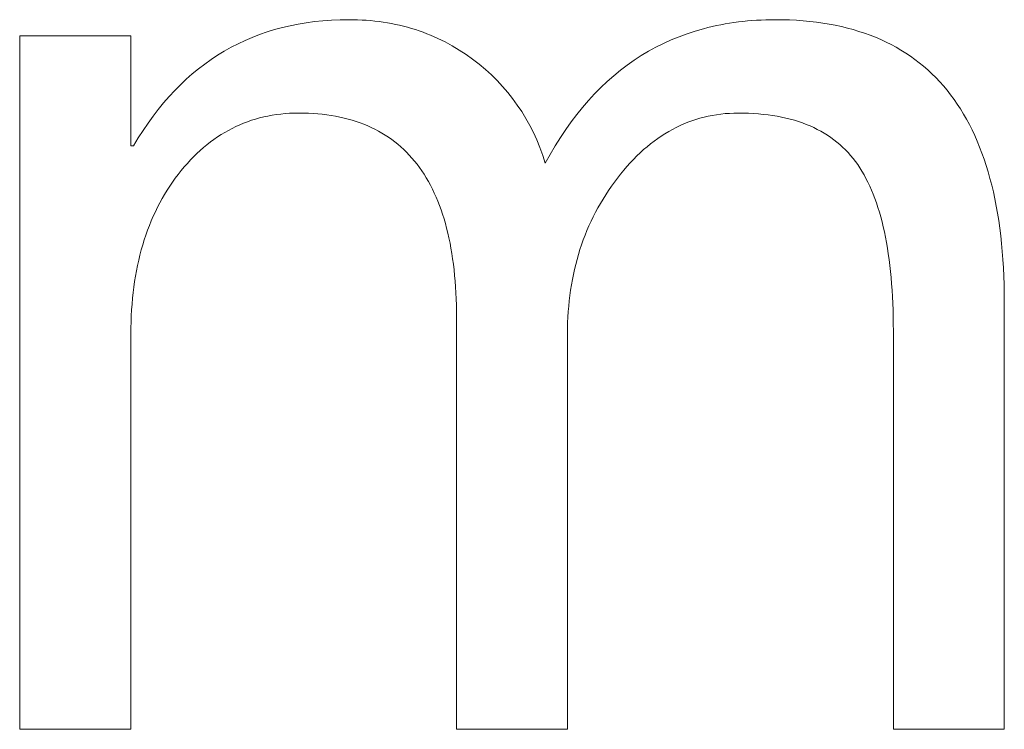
# Model space of a CAD drawing. Header units: centimetres. Extents: x -115 to 110, y -85 to 79.
# Tile 32 of 40: x 14.26 to 16.59, y -65.08 to -63.4. Entities that reach past the tile are written whole.
import ezdxf

# ---------------------------------------------------------------- set-up
doc = ezdxf.new("R2010")
doc.units = ezdxf.units.CM
doc.header["$MEASUREMENT"] = 0
doc.layers.add('Layer 1', color=7, linetype='Continuous')

msp = doc.modelspace()

# ---------------------------------------------------------------- linework, layer by layer
at = {"layer": 'Layer 1', "color": 250, "lineweight": 9}
msp.add_open_spline([(16.59066, -65.07664), (16.59066, -65.07664), (16.32835, -65.07664), (16.32835, -65.07664), (16.32835, -65.07664), (16.32835, -64.1353), (16.32835, -64.1353), (16.32835, -64.1353), (16.32826, -64.11844), (16.32826, -64.11844), (16.32826, -64.11844), (16.32801, -64.10188), (16.32801, -64.10188), (16.32801, -64.10188), (16.32759, -64.08561), (16.32759, -64.08561), (16.32759, -64.08561), (16.32701, -64.06963), (16.32701, -64.06963), (16.32701, -64.06963), (16.32626, -64.05395), (16.32626, -64.05395), (16.32626, -64.05395), (16.32534, -64.03857), (16.32534, -64.03857), (16.32534, -64.03857), (16.32426, -64.02348), (16.32426, -64.02348), (16.32426, -64.02348), (16.32302, -64.00868), (16.32302, -64.00868), (16.32302, -64.00868), (16.3216, -63.99418), (16.3216, -63.99418), (16.3216, -63.99418), (16.32003, -63.97997), (16.32003, -63.97997), (16.32003, -63.97997), (16.31828, -63.96605), (16.31828, -63.96605), (16.31828, -63.96605), (16.31638, -63.95243), (16.31638, -63.95243), (16.31638, -63.95243), (16.3143, -63.93911), (16.3143, -63.93911), (16.3143, -63.93911), (16.31207, -63.92608), (16.31207, -63.92608), (16.31207, -63.92608), (16.30967, -63.91334), (16.30967, -63.91334), (16.30967, -63.91334), (16.3071, -63.9009), (16.3071, -63.9009), (16.3071, -63.9009), (16.30438, -63.88875), (16.30438, -63.88875), (16.30438, -63.88875), (16.30149, -63.87689), (16.30149, -63.87689), (16.30149, -63.87689), (16.29843, -63.86533), (16.29843, -63.86533), (16.29843, -63.86533), (16.29522, -63.85407), (16.29522, -63.85407), (16.29522, -63.85407), (16.29184, -63.8431), (16.29184, -63.8431), (16.29184, -63.8431), (16.2883, -63.83242), (16.2883, -63.83242), (16.2883, -63.83242), (16.28459, -63.82204), (16.28459, -63.82204), (16.28459, -63.82204), (16.28073, -63.81195), (16.28073, -63.81195), (16.28073, -63.81195), (16.2767, -63.80215), (16.2767, -63.80215), (16.2767, -63.80215), (16.27251, -63.79265), (16.27251, -63.79265), (16.27251, -63.79265), (16.26816, -63.78345), (16.26816, -63.78345), (16.26816, -63.78345), (16.26365, -63.77454), (16.26365, -63.77454), (16.26365, -63.77454), (16.25898, -63.76592), (16.25898, -63.76592), (16.25898, -63.76592), (16.25415, -63.7576), (16.25415, -63.7576), (16.25415, -63.7576), (16.24916, -63.74957), (16.24916, -63.74957), (16.24916, -63.74957), (16.24401, -63.74184), (16.24401, -63.74184), (16.24401, -63.74184), (16.23863, -63.73434), (16.23863, -63.73434), (16.23863, -63.73434), (16.23304, -63.72708), (16.23304, -63.72708), (16.23304, -63.72708), (16.22723, -63.72006), (16.22723, -63.72006), (16.22723, -63.72006), (16.22119, -63.71328), (16.22119, -63.71328), (16.22119, -63.71328), (16.21493, -63.70673), (16.21493, -63.70673), (16.21493, -63.70673), (16.20845, -63.70042), (16.20845, -63.70042), (16.20845, -63.70042), (16.20174, -63.69435), (16.20174, -63.69435), (16.20174, -63.69435), (16.19482, -63.68852), (16.19482, -63.68852), (16.19482, -63.68852), (16.18767, -63.68293), (16.18767, -63.68293), (16.18767, -63.68293), (16.1803, -63.67758), (16.1803, -63.67758), (16.1803, -63.67758), (16.1727, -63.67246), (16.1727, -63.67246), (16.1727, -63.67246), (16.16488, -63.66758), (16.16488, -63.66758), (16.16488, -63.66758), (16.15684, -63.66294), (16.15684, -63.66294), (16.15684, -63.66294), (16.14858, -63.65854), (16.14858, -63.65854), (16.14858, -63.65854), (16.14009, -63.65437), (16.14009, -63.65437), (16.14009, -63.65437), (16.13138, -63.65044), (16.13138, -63.65044), (16.13138, -63.65044), (16.12245, -63.64675), (16.12245, -63.64675), (16.12245, -63.64675), (16.11329, -63.6433), (16.11329, -63.6433), (16.11329, -63.6433), (16.10391, -63.64009), (16.10391, -63.64009), (16.10391, -63.64009), (16.0943, -63.63711), (16.0943, -63.63711), (16.0943, -63.63711), (16.08447, -63.63438), (16.08447, -63.63438), (16.08447, -63.63438), (16.07442, -63.63188), (16.07442, -63.63188), (16.07442, -63.63188), (16.06414, -63.62962), (16.06414, -63.62962), (16.06414, -63.62962), (16.05364, -63.62759), (16.05364, -63.62759), (16.05364, -63.62759), (16.04292, -63.62581), (16.04292, -63.62581), (16.04292, -63.62581), (16.03197, -63.62426), (16.03197, -63.62426), (16.03197, -63.62426), (16.02079, -63.62295), (16.02079, -63.62295), (16.02079, -63.62295), (16.00939, -63.62188), (16.00939, -63.62188), (16.00939, -63.62188), (15.99777, -63.62105), (15.99777, -63.62105), (15.99777, -63.62105), (15.98592, -63.62045), (15.98592, -63.62045), (15.98592, -63.62045), (15.97385, -63.6201), (15.97385, -63.6201), (15.97385, -63.6201), (15.96155, -63.61998), (15.96155, -63.61998), (15.96155, -63.61998), (15.9511, -63.62013), (15.9511, -63.62013), (15.9511, -63.62013), (15.94075, -63.62058), (15.94075, -63.62058), (15.94075, -63.62058), (15.9305, -63.62134), (15.9305, -63.62134), (15.9305, -63.62134), (15.92035, -63.62239), (15.92035, -63.62239), (15.92035, -63.62239), (15.91029, -63.62375), (15.91029, -63.62375), (15.91029, -63.62375), (15.90033, -63.6254), (15.90033, -63.6254), (15.90033, -63.6254), (15.89046, -63.62736), (15.89046, -63.62736), (15.89046, -63.62736), (15.88069, -63.62962), (15.88069, -63.62962), (15.88069, -63.62962), (15.87103, -63.63217), (15.87103, -63.63217), (15.87103, -63.63217), (15.86145, -63.63503), (15.86145, -63.63503), (15.86145, -63.63503), (15.85198, -63.63819), (15.85198, -63.63819), (15.85198, -63.63819), (15.84261, -63.64164), (15.84261, -63.64164), (15.84261, -63.64164), (15.83333, -63.6454), (15.83333, -63.6454), (15.83333, -63.6454), (15.82415, -63.64946), (15.82415, -63.64946), (15.82415, -63.64946), (15.81507, -63.65381), (15.81507, -63.65381), (15.81507, -63.65381), (15.80609, -63.65847), (15.80609, -63.65847), (15.80609, -63.65847), (15.79721, -63.66342), (15.79721, -63.66342), (15.79721, -63.66342), (15.78843, -63.66867), (15.78843, -63.66867), (15.78843, -63.66867), (15.77974, -63.67422), (15.77974, -63.67422), (15.77974, -63.67422), (15.77116, -63.68007), (15.77116, -63.68007), (15.77116, -63.68007), (15.76268, -63.68621), (15.76268, -63.68621), (15.76268, -63.68621), (15.75429, -63.69266), (15.75429, -63.69266), (15.75429, -63.69266), (15.74601, -63.6994), (15.74601, -63.6994), (15.74601, -63.6994), (15.73782, -63.70644), (15.73782, -63.70644), (15.73782, -63.70644), (15.72974, -63.71378), (15.72974, -63.71378), (15.72974, -63.71378), (15.72176, -63.72141), (15.72176, -63.72141), (15.72176, -63.72141), (15.71388, -63.72935), (15.71388, -63.72935), (15.71388, -63.72935), (15.70609, -63.73758), (15.70609, -63.73758), (15.70609, -63.73758), (15.69841, -63.7461), (15.69841, -63.7461), (15.69841, -63.7461), (15.69084, -63.75492), (15.69084, -63.75492), (15.69084, -63.75492), (15.68336, -63.76404), (15.68336, -63.76404), (15.68336, -63.76404), (15.67598, -63.77346), (15.67598, -63.77346), (15.67598, -63.77346), (15.66872, -63.78317), (15.66872, -63.78317), (15.66872, -63.78317), (15.66168, -63.79299), (15.66168, -63.79299), (15.66168, -63.79299), (15.65487, -63.80292), (15.65487, -63.80292), (15.65487, -63.80292), (15.6483, -63.81297), (15.6483, -63.81297), (15.6483, -63.81297), (15.64195, -63.82313), (15.64195, -63.82313), (15.64195, -63.82313), (15.63584, -63.8334), (15.63584, -63.8334), (15.63584, -63.8334), (15.62995, -63.84379), (15.62995, -63.84379), (15.62995, -63.84379), (15.6243, -63.8543), (15.6243, -63.8543), (15.6243, -63.8543), (15.61888, -63.86492), (15.61888, -63.86492), (15.61888, -63.86492), (15.61369, -63.87565), (15.61369, -63.87565), (15.61369, -63.87565), (15.60873, -63.88651), (15.60873, -63.88651), (15.60873, -63.88651), (15.604, -63.89747), (15.604, -63.89747), (15.604, -63.89747), (15.5995, -63.90856), (15.5995, -63.90856), (15.5995, -63.90856), (15.59523, -63.91976), (15.59523, -63.91976), (15.59523, -63.91976), (15.59119, -63.93108), (15.59119, -63.93108), (15.59119, -63.93108), (15.58738, -63.94252), (15.58738, -63.94252), (15.58738, -63.94252), (15.58381, -63.95407), (15.58381, -63.95407), (15.58381, -63.95407), (15.58046, -63.96575), (15.58046, -63.96575), (15.58046, -63.96575), (15.57735, -63.97754), (15.57735, -63.97754), (15.57735, -63.97754), (15.57446, -63.98945), (15.57446, -63.98945), (15.57446, -63.98945), (15.57181, -64.00148), (15.57181, -64.00148), (15.57181, -64.00148), (15.56939, -64.01364), (15.56939, -64.01364), (15.56939, -64.01364), (15.56719, -64.02591), (15.56719, -64.02591), (15.56719, -64.02591), (15.56523, -64.0383), (15.56523, -64.0383), (15.56523, -64.0383), (15.5635, -64.05081), (15.5635, -64.05081), (15.5635, -64.05081), (15.562, -64.06345), (15.562, -64.06345), (15.562, -64.06345), (15.56073, -64.0762), (15.56073, -64.0762), (15.56073, -64.0762), (15.5597, -64.08908), (15.5597, -64.08908), (15.5597, -64.08908), (15.55889, -64.10208), (15.55889, -64.10208), (15.55889, -64.10208), (15.55831, -64.1152), (15.55831, -64.1152), (15.55831, -64.1152), (15.55796, -64.12844), (15.55796, -64.12844), (15.55796, -64.12844), (15.55785, -64.14181), (15.55785, -64.14181), (15.55785, -64.14181), (15.55785, -65.07664), (15.55785, -65.07664), (15.55785, -65.07664), (15.29554, -65.07664), (15.29554, -65.07664), (15.29554, -65.07664), (15.29554, -64.10367), (15.29554, -64.10367), (15.29554, -64.10367), (15.29545, -64.08867), (15.29545, -64.08867), (15.29545, -64.08867), (15.29517, -64.07391), (15.29517, -64.07391), (15.29517, -64.07391), (15.29472, -64.05939), (15.29472, -64.05939), (15.29472, -64.05939), (15.29408, -64.0451), (15.29408, -64.0451), (15.29408, -64.0451), (15.29326, -64.03105), (15.29326, -64.03105), (15.29326, -64.03105), (15.29225, -64.01723), (15.29225, -64.01723), (15.29225, -64.01723), (15.29107, -64.00365), (15.29107, -64.00365), (15.29107, -64.00365), (15.2897, -63.99031), (15.2897, -63.99031), (15.2897, -63.99031), (15.28815, -63.9772), (15.28815, -63.9772), (15.28815, -63.9772), (15.28641, -63.96433), (15.28641, -63.96433), (15.28641, -63.96433), (15.2845, -63.95169), (15.2845, -63.95169), (15.2845, -63.95169), (15.2824, -63.93929), (15.2824, -63.93929), (15.2824, -63.93929), (15.28012, -63.92713), (15.28012, -63.92713), (15.28012, -63.92713), (15.27765, -63.9152), (15.27765, -63.9152), (15.27765, -63.9152), (15.27501, -63.90351), (15.27501, -63.90351), (15.27501, -63.90351), (15.27218, -63.89206), (15.27218, -63.89206), (15.27218, -63.89206), (15.26917, -63.88084), (15.26917, -63.88084), (15.26917, -63.88084), (15.26597, -63.86985), (15.26597, -63.86985), (15.26597, -63.86985), (15.2626, -63.85911), (15.2626, -63.85911), (15.2626, -63.85911), (15.25904, -63.8486), (15.25904, -63.8486), (15.25904, -63.8486), (15.2553, -63.83832), (15.2553, -63.83832), (15.2553, -63.83832), (15.25138, -63.82829), (15.25138, -63.82829), (15.25138, -63.82829), (15.24728, -63.81849), (15.24728, -63.81849), (15.24728, -63.81849), (15.24299, -63.80892), (15.24299, -63.80892), (15.24299, -63.80892), (15.23852, -63.79959), (15.23852, -63.79959), (15.23852, -63.79959), (15.23387, -63.7905), (15.23387, -63.7905), (15.23387, -63.7905), (15.22903, -63.78164), (15.22903, -63.78164), (15.22903, -63.78164), (15.22402, -63.77302), (15.22402, -63.77302), (15.22402, -63.77302), (15.21882, -63.76464), (15.21882, -63.76464), (15.21882, -63.76464), (15.21344, -63.75649), (15.21344, -63.75649), (15.21344, -63.75649), (15.20788, -63.74858), (15.20788, -63.74858), (15.20788, -63.74858), (15.20214, -63.7409), (15.20214, -63.7409), (15.20214, -63.7409), (15.19621, -63.73346), (15.19621, -63.73346), (15.19621, -63.73346), (15.1901, -63.72626), (15.1901, -63.72626), (15.1901, -63.72626), (15.18381, -63.71929), (15.18381, -63.71929), (15.18381, -63.71929), (15.17734, -63.71256), (15.17734, -63.71256), (15.17734, -63.71256), (15.17068, -63.70607), (15.17068, -63.70607), (15.17068, -63.70607), (15.16385, -63.69981), (15.16385, -63.69981), (15.16385, -63.69981), (15.15683, -63.69378), (15.15683, -63.69378), (15.15683, -63.69378), (15.14963, -63.688), (15.14963, -63.688), (15.14963, -63.688), (15.14224, -63.68245), (15.14224, -63.68245), (15.14224, -63.68245), (15.13468, -63.67713), (15.13468, -63.67713), (15.13468, -63.67713), (15.12693, -63.67206), (15.12693, -63.67206), (15.12693, -63.67206), (15.119, -63.66721), (15.119, -63.66721), (15.119, -63.66721), (15.11089, -63.66261), (15.11089, -63.66261), (15.11089, -63.66261), (15.1026, -63.65824), (15.1026, -63.65824), (15.1026, -63.65824), (15.09412, -63.65411), (15.09412, -63.65411), (15.09412, -63.65411), (15.08547, -63.65021), (15.08547, -63.65021), (15.08547, -63.65021), (15.07663, -63.64655), (15.07663, -63.64655), (15.07663, -63.64655), (15.06761, -63.64312), (15.06761, -63.64312), (15.06761, -63.64312), (15.0584, -63.63994), (15.0584, -63.63994), (15.0584, -63.63994), (15.04902, -63.63698), (15.04902, -63.63698), (15.04902, -63.63698), (15.03945, -63.63427), (15.03945, -63.63427), (15.03945, -63.63427), (15.02971, -63.63179), (15.02971, -63.63179), (15.02971, -63.63179), (15.01978, -63.62954), (15.01978, -63.62954), (15.01978, -63.62954), (15.00967, -63.62754), (15.00967, -63.62754), (15.00967, -63.62754), (14.99937, -63.62577), (14.99937, -63.62577), (14.99937, -63.62577), (14.9889, -63.62423), (14.9889, -63.62423), (14.9889, -63.62423), (14.97824, -63.62293), (14.97824, -63.62293), (14.97824, -63.62293), (14.9674, -63.62187), (14.9674, -63.62187), (14.9674, -63.62187), (14.95638, -63.62104), (14.95638, -63.62104), (14.95638, -63.62104), (14.94518, -63.62045), (14.94518, -63.62045), (14.94518, -63.62045), (14.93379, -63.6201), (14.93379, -63.6201), (14.93379, -63.6201), (14.92223, -63.61998), (14.92223, -63.61998), (14.92223, -63.61998), (14.9115, -63.62012), (14.9115, -63.62012), (14.9115, -63.62012), (14.9009, -63.62054), (14.9009, -63.62054), (14.9009, -63.62054), (14.89042, -63.62125), (14.89042, -63.62125), (14.89042, -63.62125), (14.88005, -63.62223), (14.88005, -63.62223), (14.88005, -63.62223), (14.8698, -63.6235), (14.8698, -63.6235), (14.8698, -63.6235), (14.85968, -63.62505), (14.85968, -63.62505), (14.85968, -63.62505), (14.84967, -63.62688), (14.84967, -63.62688), (14.84967, -63.62688), (14.83978, -63.629), (14.83978, -63.629), (14.83978, -63.629), (14.83001, -63.6314), (14.83001, -63.6314), (14.83001, -63.6314), (14.82035, -63.63408), (14.82035, -63.63408), (14.82035, -63.63408), (14.81082, -63.63704), (14.81082, -63.63704), (14.81082, -63.63704), (14.8014, -63.64029), (14.8014, -63.64029), (14.8014, -63.64029), (14.7921, -63.64382), (14.7921, -63.64382), (14.7921, -63.64382), (14.78292, -63.64763), (14.78292, -63.64763), (14.78292, -63.64763), (14.77386, -63.65172), (14.77386, -63.65172), (14.77386, -63.65172), (14.76491, -63.6561), (14.76491, -63.6561), (14.76491, -63.6561), (14.75608, -63.66076), (14.75608, -63.66076), (14.75608, -63.66076), (14.74737, -63.66571), (14.74737, -63.66571), (14.74737, -63.66571), (14.73878, -63.67094), (14.73878, -63.67094), (14.73878, -63.67094), (14.7303, -63.67645), (14.7303, -63.67645), (14.7303, -63.67645), (14.72194, -63.68225), (14.72194, -63.68225), (14.72194, -63.68225), (14.71369, -63.68833), (14.71369, -63.68833), (14.71369, -63.68833), (14.70556, -63.69469), (14.70556, -63.69469), (14.70556, -63.69469), (14.69755, -63.70134), (14.69755, -63.70134), (14.69755, -63.70134), (14.68965, -63.70827), (14.68965, -63.70827), (14.68965, -63.70827), (14.68187, -63.71549), (14.68187, -63.71549), (14.68187, -63.71549), (14.6742, -63.72299), (14.6742, -63.72299), (14.6742, -63.72299), (14.66665, -63.73078), (14.66665, -63.73078), (14.66665, -63.73078), (14.65922, -63.73885), (14.65922, -63.73885), (14.65922, -63.73885), (14.6519, -63.74721), (14.6519, -63.74721), (14.6519, -63.74721), (14.64469, -63.75585), (14.64469, -63.75585), (14.64469, -63.75585), (14.6376, -63.76478), (14.6376, -63.76478), (14.6376, -63.76478), (14.6307, -63.77393), (14.6307, -63.77393), (14.6307, -63.77393), (14.62403, -63.78326), (14.62403, -63.78326), (14.62403, -63.78326), (14.61757, -63.79275), (14.61757, -63.79275), (14.61757, -63.79275), (14.61133, -63.80241), (14.61133, -63.80241), (14.61133, -63.80241), (14.60532, -63.81224), (14.60532, -63.81224), (14.60532, -63.81224), (14.59952, -63.82224), (14.59952, -63.82224), (14.59952, -63.82224), (14.59394, -63.83241), (14.59394, -63.83241), (14.59394, -63.83241), (14.58858, -63.84275), (14.58858, -63.84275), (14.58858, -63.84275), (14.58344, -63.85325), (14.58344, -63.85325), (14.58344, -63.85325), (14.57853, -63.86393), (14.57853, -63.86393), (14.57853, -63.86393), (14.57382, -63.87478), (14.57382, -63.87478), (14.57382, -63.87478), (14.56934, -63.88579), (14.56934, -63.88579), (14.56934, -63.88579), (14.56508, -63.89698), (14.56508, -63.89698), (14.56508, -63.89698), (14.56104, -63.90833), (14.56104, -63.90833), (14.56104, -63.90833), (14.55721, -63.91986), (14.55721, -63.91986), (14.55721, -63.91986), (14.55361, -63.93155), (14.55361, -63.93155), (14.55361, -63.93155), (14.55022, -63.94342), (14.55022, -63.94342), (14.55022, -63.94342), (14.54706, -63.95545), (14.54706, -63.95545), (14.54706, -63.95545), (14.54411, -63.96766), (14.54411, -63.96766), (14.54411, -63.96766), (14.54138, -63.98003), (14.54138, -63.98003), (14.54138, -63.98003), (14.53887, -63.99258), (14.53887, -63.99258), (14.53887, -63.99258), (14.53658, -64.00529), (14.53658, -64.00529), (14.53658, -64.00529), (14.5345, -64.01818), (14.5345, -64.01818), (14.5345, -64.01818), (14.53265, -64.03123), (14.53265, -64.03123), (14.53265, -64.03123), (14.53101, -64.04446), (14.53101, -64.04446), (14.53101, -64.04446), (14.52959, -64.05785), (14.52959, -64.05785), (14.52959, -64.05785), (14.52839, -64.07142), (14.52839, -64.07142), (14.52839, -64.07142), (14.52741, -64.08516), (14.52741, -64.08516), (14.52741, -64.08516), (14.52665, -64.09906), (14.52665, -64.09906), (14.52665, -64.09906), (14.5261, -64.11314), (14.5261, -64.11314), (14.5261, -64.11314), (14.52577, -64.12739), (14.52577, -64.12739), (14.52577, -64.12739), (14.52567, -64.14181), (14.52567, -64.14181), (14.52567, -64.14181), (14.52567, -65.07664), (14.52567, -65.07664), (14.52567, -65.07664), (14.26274, -65.07664), (14.26274, -65.07664), (14.26274, -65.07664), (14.26274, -63.43767), (14.26274, -63.43767), (14.26274, -63.43767), (14.52567, -63.43767), (14.52567, -63.43767), (14.52567, -63.43767), (14.52567, -63.69719), (14.52567, -63.69719), (14.52567, -63.69719), (14.53218, -63.69719), (14.53218, -63.69719), (14.53218, -63.69719), (14.54321, -63.67882), (14.54321, -63.67882), (14.54321, -63.67882), (14.55455, -63.66104), (14.55455, -63.66104), (14.55455, -63.66104), (14.56621, -63.64384), (14.56621, -63.64384), (14.56621, -63.64384), (14.57819, -63.62723), (14.57819, -63.62723), (14.57819, -63.62723), (14.59048, -63.61121), (14.59048, -63.61121), (14.59048, -63.61121), (14.60309, -63.59577), (14.60309, -63.59577), (14.60309, -63.59577), (14.61601, -63.58092), (14.61601, -63.58092), (14.61601, -63.58092), (14.62925, -63.56665), (14.62925, -63.56665), (14.62925, -63.56665), (14.6428, -63.55297), (14.6428, -63.55297), (14.6428, -63.55297), (14.65667, -63.53987), (14.65667, -63.53987), (14.65667, -63.53987), (14.67085, -63.52736), (14.67085, -63.52736), (14.67085, -63.52736), (14.68534, -63.51543), (14.68534, -63.51543), (14.68534, -63.51543), (14.70015, -63.50409), (14.70015, -63.50409), (14.70015, -63.50409), (14.71528, -63.49333), (14.71528, -63.49333), (14.71528, -63.49333), (14.73071, -63.48315), (14.73071, -63.48315), (14.73071, -63.48315), (14.74646, -63.47356), (14.74646, -63.47356), (14.74646, -63.47356), (14.76253, -63.46455), (14.76253, -63.46455), (14.76253, -63.46455), (14.77891, -63.45612), (14.77891, -63.45612), (14.77891, -63.45612), (14.7956, -63.44828), (14.7956, -63.44828), (14.7956, -63.44828), (14.8126, -63.44101), (14.8126, -63.44101), (14.8126, -63.44101), (14.82992, -63.43433), (14.82992, -63.43433), (14.82992, -63.43433), (14.84754, -63.42824), (14.84754, -63.42824), (14.84754, -63.42824), (14.86548, -63.42272), (14.86548, -63.42272), (14.86548, -63.42272), (14.88374, -63.41779), (14.88374, -63.41779), (14.88374, -63.41779), (14.9023, -63.41343), (14.9023, -63.41343), (14.9023, -63.41343), (14.92118, -63.40966), (14.92118, -63.40966), (14.92118, -63.40966), (14.94037, -63.40647), (14.94037, -63.40647), (14.94037, -63.40647), (14.95987, -63.40386), (14.95987, -63.40386), (14.95987, -63.40386), (14.97968, -63.40183), (14.97968, -63.40183), (14.97968, -63.40183), (14.9998, -63.40038), (14.9998, -63.40038), (14.9998, -63.40038), (15.02023, -63.39951), (15.02023, -63.39951), (15.02023, -63.39951), (15.04098, -63.39922), (15.04098, -63.39922), (15.04098, -63.39922), (15.05143, -63.39931), (15.05143, -63.39931), (15.05143, -63.39931), (15.0618, -63.39959), (15.0618, -63.39959), (15.0618, -63.39959), (15.07209, -63.40005), (15.07209, -63.40005), (15.07209, -63.40005), (15.0823, -63.40069), (15.0823, -63.40069), (15.0823, -63.40069), (15.09242, -63.40151), (15.09242, -63.40151), (15.09242, -63.40151), (15.10246, -63.40252), (15.10246, -63.40252), (15.10246, -63.40252), (15.11242, -63.40371), (15.11242, -63.40371), (15.11242, -63.40371), (15.12229, -63.40509), (15.12229, -63.40509), (15.12229, -63.40509), (15.13208, -63.40665), (15.13208, -63.40665), (15.13208, -63.40665), (15.14179, -63.40839), (15.14179, -63.40839), (15.14179, -63.40839), (15.15141, -63.41031), (15.15141, -63.41031), (15.15141, -63.41031), (15.16095, -63.41242), (15.16095, -63.41242), (15.16095, -63.41242), (15.17041, -63.41471), (15.17041, -63.41471), (15.17041, -63.41471), (15.17977, -63.41718), (15.17977, -63.41718), (15.17977, -63.41718), (15.18906, -63.41983), (15.18906, -63.41983), (15.18906, -63.41983), (15.19826, -63.42267), (15.19826, -63.42267), (15.19826, -63.42267), (15.20737, -63.42569), (15.20737, -63.42569), (15.20737, -63.42569), (15.2164, -63.42889), (15.2164, -63.42889), (15.2164, -63.42889), (15.22534, -63.43228), (15.22534, -63.43228), (15.22534, -63.43228), (15.2342, -63.43584), (15.2342, -63.43584), (15.2342, -63.43584), (15.24297, -63.43959), (15.24297, -63.43959), (15.24297, -63.43959), (15.25165, -63.44352), (15.25165, -63.44352), (15.25165, -63.44352), (15.26025, -63.44764), (15.26025, -63.44764), (15.26025, -63.44764), (15.26876, -63.45193), (15.26876, -63.45193), (15.26876, -63.45193), (15.28552, -63.46107), (15.28552, -63.46107), (15.28552, -63.46107), (15.30192, -63.47094), (15.30192, -63.47094), (15.30192, -63.47094), (15.31798, -63.48153), (15.31798, -63.48153), (15.31798, -63.48153), (15.33368, -63.49285), (15.33368, -63.49285), (15.33368, -63.49285), (15.34906, -63.50472), (15.34906, -63.50472), (15.34906, -63.50472), (15.36381, -63.51705), (15.36381, -63.51705), (15.36381, -63.51705), (15.37793, -63.52986), (15.37793, -63.52986), (15.37793, -63.52986), (15.39143, -63.54313), (15.39143, -63.54313), (15.39143, -63.54313), (15.40431, -63.55688), (15.40431, -63.55688), (15.40431, -63.55688), (15.41656, -63.57109), (15.41656, -63.57109), (15.41656, -63.57109), (15.4282, -63.58577), (15.4282, -63.58577), (15.4282, -63.58577), (15.43921, -63.60091), (15.43921, -63.60091), (15.43921, -63.60091), (15.44962, -63.61652), (15.44962, -63.61652), (15.44962, -63.61652), (15.45941, -63.63259), (15.45941, -63.63259), (15.45941, -63.63259), (15.4686, -63.64913), (15.4686, -63.64913), (15.4686, -63.64913), (15.47717, -63.66613), (15.47717, -63.66613), (15.47717, -63.66613), (15.48514, -63.68359), (15.48514, -63.68359), (15.48514, -63.68359), (15.49251, -63.70151), (15.49251, -63.70151), (15.49251, -63.70151), (15.49928, -63.71989), (15.49928, -63.71989), (15.49928, -63.71989), (15.50545, -63.73873), (15.50545, -63.73873), (15.50545, -63.73873), (15.51699, -63.71785), (15.51699, -63.71785), (15.51699, -63.71785), (15.52889, -63.69762), (15.52889, -63.69762), (15.52889, -63.69762), (15.54113, -63.67806), (15.54113, -63.67806), (15.54113, -63.67806), (15.55373, -63.65916), (15.55373, -63.65916), (15.55373, -63.65916), (15.56668, -63.64093), (15.56668, -63.64093), (15.56668, -63.64093), (15.57999, -63.62335), (15.57999, -63.62335), (15.57999, -63.62335), (15.59365, -63.60644), (15.59365, -63.60644), (15.59365, -63.60644), (15.60765, -63.5902), (15.60765, -63.5902), (15.60765, -63.5902), (15.62202, -63.57461), (15.62202, -63.57461), (15.62202, -63.57461), (15.63673, -63.55969), (15.63673, -63.55969), (15.63673, -63.55969), (15.6518, -63.54544), (15.6518, -63.54544), (15.6518, -63.54544), (15.66722, -63.53184), (15.66722, -63.53184), (15.66722, -63.53184), (15.68299, -63.51891), (15.68299, -63.51891), (15.68299, -63.51891), (15.69911, -63.50665), (15.69911, -63.50665), (15.69911, -63.50665), (15.71559, -63.49504), (15.71559, -63.49504), (15.71559, -63.49504), (15.73241, -63.4841), (15.73241, -63.4841), (15.73241, -63.4841), (15.7496, -63.47382), (15.7496, -63.47382), (15.7496, -63.47382), (15.76713, -63.46421), (15.76713, -63.46421), (15.76713, -63.46421), (15.78501, -63.45525), (15.78501, -63.45525), (15.78501, -63.45525), (15.80325, -63.44696), (15.80325, -63.44696), (15.80325, -63.44696), (15.82184, -63.43934), (15.82184, -63.43934), (15.82184, -63.43934), (15.84079, -63.43238), (15.84079, -63.43238), (15.84079, -63.43238), (15.86008, -63.42608), (15.86008, -63.42608), (15.86008, -63.42608), (15.87973, -63.42044), (15.87973, -63.42044), (15.87973, -63.42044), (15.88969, -63.41787), (15.88969, -63.41787), (15.88969, -63.41787), (15.89973, -63.41547), (15.89973, -63.41547), (15.89973, -63.41547), (15.90986, -63.41323), (15.90986, -63.41323), (15.90986, -63.41323), (15.92008, -63.41116), (15.92008, -63.41116), (15.92008, -63.41116), (15.93039, -63.40925), (15.93039, -63.40925), (15.93039, -63.40925), (15.94079, -63.40751), (15.94079, -63.40751), (15.94079, -63.40751), (15.95127, -63.40593), (15.95127, -63.40593), (15.95127, -63.40593), (15.96185, -63.40453), (15.96185, -63.40453), (15.96185, -63.40453), (15.97251, -63.40328), (15.97251, -63.40328), (15.97251, -63.40328), (15.98326, -63.4022), (15.98326, -63.4022), (15.98326, -63.4022), (15.9941, -63.40129), (15.9941, -63.40129), (15.9941, -63.40129), (16.00502, -63.40055), (16.00502, -63.40055), (16.00502, -63.40055), (16.01603, -63.39997), (16.01603, -63.39997), (16.01603, -63.39997), (16.02714, -63.39955), (16.02714, -63.39955), (16.02714, -63.39955), (16.03833, -63.3993), (16.03833, -63.3993), (16.03833, -63.3993), (16.0496, -63.39922), (16.0496, -63.39922), (16.0496, -63.39922), (16.06637, -63.39938), (16.06637, -63.39938), (16.06637, -63.39938), (16.08288, -63.39987), (16.08288, -63.39987), (16.08288, -63.39987), (16.09912, -63.40069), (16.09912, -63.40069), (16.09912, -63.40069), (16.1151, -63.40183), (16.1151, -63.40183), (16.1151, -63.40183), (16.13082, -63.40329), (16.13082, -63.40329), (16.13082, -63.40329), (16.14627, -63.40508), (16.14627, -63.40508), (16.14627, -63.40508), (16.16146, -63.4072), (16.16146, -63.4072), (16.16146, -63.4072), (16.17638, -63.40964), (16.17638, -63.40964), (16.17638, -63.40964), (16.19104, -63.41241), (16.19104, -63.41241), (16.19104, -63.41241), (16.20544, -63.4155), (16.20544, -63.4155), (16.20544, -63.4155), (16.21957, -63.41892), (16.21957, -63.41892), (16.21957, -63.41892), (16.23344, -63.42267), (16.23344, -63.42267), (16.23344, -63.42267), (16.24704, -63.42674), (16.24704, -63.42674), (16.24704, -63.42674), (16.26038, -63.43114), (16.26038, -63.43114), (16.26038, -63.43114), (16.27346, -63.43586), (16.27346, -63.43586), (16.27346, -63.43586), (16.28627, -63.44091), (16.28627, -63.44091), (16.28627, -63.44091), (16.29882, -63.44628), (16.29882, -63.44628), (16.29882, -63.44628), (16.3111, -63.45198), (16.3111, -63.45198), (16.3111, -63.45198), (16.32312, -63.45801), (16.32312, -63.45801), (16.32312, -63.45801), (16.33488, -63.46436), (16.33488, -63.46436), (16.33488, -63.46436), (16.34637, -63.47104), (16.34637, -63.47104), (16.34637, -63.47104), (16.3576, -63.47804), (16.3576, -63.47804), (16.3576, -63.47804), (16.36856, -63.48537), (16.36856, -63.48537), (16.36856, -63.48537), (16.37926, -63.49302), (16.37926, -63.49302), (16.37926, -63.49302), (16.3897, -63.501), (16.3897, -63.501), (16.3897, -63.501), (16.39987, -63.50931), (16.39987, -63.50931), (16.39987, -63.50931), (16.40978, -63.51794), (16.40978, -63.51794), (16.40978, -63.51794), (16.41942, -63.5269), (16.41942, -63.5269), (16.41942, -63.5269), (16.4288, -63.53618), (16.4288, -63.53618), (16.4288, -63.53618), (16.43791, -63.54579), (16.43791, -63.54579), (16.43791, -63.54579), (16.44677, -63.55573), (16.44677, -63.55573), (16.44677, -63.55573), (16.45535, -63.56599), (16.45535, -63.56599), (16.45535, -63.56599), (16.46368, -63.57658), (16.46368, -63.57658), (16.46368, -63.57658), (16.47174, -63.58749), (16.47174, -63.58749), (16.47174, -63.58749), (16.47953, -63.59873), (16.47953, -63.59873), (16.47953, -63.59873), (16.48706, -63.6103), (16.48706, -63.6103), (16.48706, -63.6103), (16.49433, -63.62219), (16.49433, -63.62219), (16.49433, -63.62219), (16.50133, -63.6344), (16.50133, -63.6344), (16.50133, -63.6344), (16.50807, -63.64695), (16.50807, -63.64695), (16.50807, -63.64695), (16.51454, -63.65982), (16.51454, -63.65982), (16.51454, -63.65982), (16.52075, -63.67301), (16.52075, -63.67301), (16.52075, -63.67301), (16.5267, -63.68653), (16.5267, -63.68653), (16.5267, -63.68653), (16.53238, -63.70038), (16.53238, -63.70038), (16.53238, -63.70038), (16.5378, -63.71455), (16.5378, -63.71455), (16.5378, -63.71455), (16.54295, -63.72905), (16.54295, -63.72905), (16.54295, -63.72905), (16.54784, -63.74387), (16.54784, -63.74387), (16.54784, -63.74387), (16.55246, -63.75902), (16.55246, -63.75902), (16.55246, -63.75902), (16.55683, -63.7745), (16.55683, -63.7745), (16.55683, -63.7745), (16.56092, -63.7903), (16.56092, -63.7903), (16.56092, -63.7903), (16.56475, -63.80643), (16.56475, -63.80643), (16.56475, -63.80643), (16.56832, -63.82289), (16.56832, -63.82289), (16.56832, -63.82289), (16.57163, -63.83967), (16.57163, -63.83967), (16.57163, -63.83967), (16.57466, -63.85677), (16.57466, -63.85677), (16.57466, -63.85677), (16.57744, -63.8742), (16.57744, -63.8742), (16.57744, -63.8742), (16.57995, -63.89196), (16.57995, -63.89196), (16.57995, -63.89196), (16.5822, -63.91005), (16.5822, -63.91005), (16.5822, -63.91005), (16.58418, -63.92846), (16.58418, -63.92846), (16.58418, -63.92846), (16.5859, -63.9472), (16.5859, -63.9472), (16.5859, -63.9472), (16.58735, -63.96626), (16.58735, -63.96626), (16.58735, -63.96626), (16.58854, -63.98565), (16.58854, -63.98565), (16.58854, -63.98565), (16.58947, -64.00536), (16.58947, -64.00536), (16.58947, -64.00536), (16.59013, -64.0254), (16.59013, -64.0254), (16.59013, -64.0254), (16.59052, -64.04577), (16.59052, -64.04577), (16.59052, -64.04577), (16.59066, -64.06646), (16.59066, -64.06646), (16.59066, -64.06646), (16.59066, -65.07664), (16.59066, -65.07664)], degree=3, knots=[0, 0, 0, 0, 0.0022321, 0.0022321, 0.0022321, 0.0044643, 0.0044643, 0.0044643, 0.0066964, 0.0066964, 0.0066964, 0.0089286, 0.0089286, 0.0089286, 0.0111607, 0.0111607, 0.0111607, 0.0133929, 0.0133929, 0.0133929, 0.015625, 0.015625, 0.015625, 0.0178571, 0.0178571, 0.0178571, 0.0200893, 0.0200893, 0.0200893, 0.0223214, 0.0223214, 0.0223214, 0.0245536, 0.0245536, 0.0245536, 0.0267857, 0.0267857, 0.0267857, 0.0290179, 0.0290179, 0.0290179, 0.03125, 0.03125, 0.03125, 0.0334821, 0.0334821, 0.0334821, 0.0357143, 0.0357143, 0.0357143, 0.0379464, 0.0379464, 0.0379464, 0.0401786, 0.0401786, 0.0401786, 0.0424107, 0.0424107, 0.0424107, 0.0446429, 0.0446429, 0.0446429, 0.046875, 0.046875, 0.046875, 0.0491071, 0.0491071, 0.0491071, 0.0513393, 0.0513393, 0.0513393, 0.0535714, 0.0535714, 0.0535714, 0.0558036, 0.0558036, 0.0558036, 0.0580357, 0.0580357, 0.0580357, 0.0602679, 0.0602679, 0.0602679, 0.0625, 0.0625, 0.0625, 0.0647321, 0.0647321, 0.0647321, 0.0669643, 0.0669643, 0.0669643, 0.0691964, 0.0691964, 0.0691964, 0.0714286, 0.0714286, 0.0714286, 0.0736607, 0.0736607, 0.0736607, 0.0758929, 0.0758929, 0.0758929, 0.078125, 0.078125, 0.078125, 0.0803571, 0.0803571, 0.0803571, 0.0825893, 0.0825893, 0.0825893, 0.0848214, 0.0848214, 0.0848214, 0.0870536, 0.0870536, 0.0870536, 0.0892857, 0.0892857, 0.0892857, 0.0915179, 0.0915179, 0.0915179, 0.09375, 0.09375, 0.09375, 0.0959821, 0.0959821, 0.0959821, 0.0982143, 0.0982143, 0.0982143, 0.1004464, 0.1004464, 0.1004464, 0.1026786, 0.1026786, 0.1026786, 0.1049107, 0.1049107, 0.1049107, 0.1071429, 0.1071429, 0.1071429, 0.109375, 0.109375, 0.109375, 0.1116071, 0.1116071, 0.1116071, 0.1138393, 0.1138393, 0.1138393, 0.1160714, 0.1160714, 0.1160714, 0.1183036, 0.1183036, 0.1183036, 0.1205357, 0.1205357, 0.1205357, 0.1227679, 0.1227679, 0.1227679, 0.125, 0.125, 0.125, 0.1272321, 0.1272321, 0.1272321, 0.1294643, 0.1294643, 0.1294643, 0.1316964, 0.1316964, 0.1316964, 0.1339286, 0.1339286, 0.1339286, 0.1361607, 0.1361607, 0.1361607, 0.1383929, 0.1383929, 0.1383929, 0.140625, 0.140625, 0.140625, 0.1428571, 0.1428571, 0.1428571, 0.1450893, 0.1450893, 0.1450893, 0.1473214, 0.1473214, 0.1473214, 0.1495536, 0.1495536, 0.1495536, 0.1517857, 0.1517857, 0.1517857, 0.1540179, 0.1540179, 0.1540179, 0.15625, 0.15625, 0.15625, 0.1584821, 0.1584821, 0.1584821, 0.1607143, 0.1607143, 0.1607143, 0.1629464, 0.1629464, 0.1629464, 0.1651786, 0.1651786, 0.1651786, 0.1674107, 0.1674107, 0.1674107, 0.1696429, 0.1696429, 0.1696429, 0.171875, 0.171875, 0.171875, 0.1741071, 0.1741071, 0.1741071, 0.1763393, 0.1763393, 0.1763393, 0.1785714, 0.1785714, 0.1785714, 0.1808036, 0.1808036, 0.1808036, 0.1830357, 0.1830357, 0.1830357, 0.1852679, 0.1852679, 0.1852679, 0.1875, 0.1875, 0.1875, 0.1897321, 0.1897321, 0.1897321, 0.1919643, 0.1919643, 0.1919643, 0.1941964, 0.1941964, 0.1941964, 0.1964286, 0.1964286, 0.1964286, 0.1986607, 0.1986607, 0.1986607, 0.2008929, 0.2008929, 0.2008929, 0.203125, 0.203125, 0.203125, 0.2053571, 0.2053571, 0.2053571, 0.2075893, 0.2075893, 0.2075893, 0.2098214, 0.2098214, 0.2098214, 0.2120536, 0.2120536, 0.2120536, 0.2142857, 0.2142857, 0.2142857, 0.2165179, 0.2165179, 0.2165179, 0.21875, 0.21875, 0.21875, 0.2209821, 0.2209821, 0.2209821, 0.2232143, 0.2232143, 0.2232143, 0.2254464, 0.2254464, 0.2254464, 0.2276786, 0.2276786, 0.2276786, 0.2299107, 0.2299107, 0.2299107, 0.2321429, 0.2321429, 0.2321429, 0.234375, 0.234375, 0.234375, 0.2366071, 0.2366071, 0.2366071, 0.2388393, 0.2388393, 0.2388393, 0.2410714, 0.2410714, 0.2410714, 0.2433036, 0.2433036, 0.2433036, 0.2455357, 0.2455357, 0.2455357, 0.2477679, 0.2477679, 0.2477679, 0.25, 0.25, 0.25, 0.2522321, 0.2522321, 0.2522321, 0.2544643, 0.2544643, 0.2544643, 0.2566964, 0.2566964, 0.2566964, 0.2589286, 0.2589286, 0.2589286, 0.2611607, 0.2611607, 0.2611607, 0.2633929, 0.2633929, 0.2633929, 0.265625, 0.265625, 0.265625, 0.2678571, 0.2678571, 0.2678571, 0.2700893, 0.2700893, 0.2700893, 0.2723214, 0.2723214, 0.2723214, 0.2745536, 0.2745536, 0.2745536, 0.2767857, 0.2767857, 0.2767857, 0.2790179, 0.2790179, 0.2790179, 0.28125, 0.28125, 0.28125, 0.2834821, 0.2834821, 0.2834821, 0.2857143, 0.2857143, 0.2857143, 0.2879464, 0.2879464, 0.2879464, 0.2901786, 0.2901786, 0.2901786, 0.2924107, 0.2924107, 0.2924107, 0.2946429, 0.2946429, 0.2946429, 0.296875, 0.296875, 0.296875, 0.2991071, 0.2991071, 0.2991071, 0.3013393, 0.3013393, 0.3013393, 0.3035714, 0.3035714, 0.3035714, 0.3058036, 0.3058036, 0.3058036, 0.3080357, 0.3080357, 0.3080357, 0.3102679, 0.3102679, 0.3102679, 0.3125, 0.3125, 0.3125, 0.3147321, 0.3147321, 0.3147321, 0.3169643, 0.3169643, 0.3169643, 0.3191964, 0.3191964, 0.3191964, 0.3214286, 0.3214286, 0.3214286, 0.3236607, 0.3236607, 0.3236607, 0.3258929, 0.3258929, 0.3258929, 0.328125, 0.328125, 0.328125, 0.3303571, 0.3303571, 0.3303571, 0.3325893, 0.3325893, 0.3325893, 0.3348214, 0.3348214, 0.3348214, 0.3370536, 0.3370536, 0.3370536, 0.3392857, 0.3392857, 0.3392857, 0.3415179, 0.3415179, 0.3415179, 0.34375, 0.34375, 0.34375, 0.3459821, 0.3459821, 0.3459821, 0.3482143, 0.3482143, 0.3482143, 0.3504464, 0.3504464, 0.3504464, 0.3526786, 0.3526786, 0.3526786, 0.3549107, 0.3549107, 0.3549107, 0.3571429, 0.3571429, 0.3571429, 0.359375, 0.359375, 0.359375, 0.3616071, 0.3616071, 0.3616071, 0.3638393, 0.3638393, 0.3638393, 0.3660714, 0.3660714, 0.3660714, 0.3683036, 0.3683036, 0.3683036, 0.3705357, 0.3705357, 0.3705357, 0.3727679, 0.3727679, 0.3727679, 0.375, 0.375, 0.375, 0.3772321, 0.3772321, 0.3772321, 0.3794643, 0.3794643, 0.3794643, 0.3816964, 0.3816964, 0.3816964, 0.3839286, 0.3839286, 0.3839286, 0.3861607, 0.3861607, 0.3861607, 0.3883929, 0.3883929, 0.3883929, 0.390625, 0.390625, 0.390625, 0.3928571, 0.3928571, 0.3928571, 0.3950893, 0.3950893, 0.3950893, 0.3973214, 0.3973214, 0.3973214, 0.3995536, 0.3995536, 0.3995536, 0.4017857, 0.4017857, 0.4017857, 0.4040179, 0.4040179, 0.4040179, 0.40625, 0.40625, 0.40625, 0.4084821, 0.4084821, 0.4084821, 0.4107143, 0.4107143, 0.4107143, 0.4129464, 0.4129464, 0.4129464, 0.4151786, 0.4151786, 0.4151786, 0.4174107, 0.4174107, 0.4174107, 0.4196429, 0.4196429, 0.4196429, 0.421875, 0.421875, 0.421875, 0.4241071, 0.4241071, 0.4241071, 0.4263393, 0.4263393, 0.4263393, 0.4285714, 0.4285714, 0.4285714, 0.4308036, 0.4308036, 0.4308036, 0.4330357, 0.4330357, 0.4330357, 0.4352679, 0.4352679, 0.4352679, 0.4375, 0.4375, 0.4375, 0.4397321, 0.4397321, 0.4397321, 0.4419643, 0.4419643, 0.4419643, 0.4441964, 0.4441964, 0.4441964, 0.4464286, 0.4464286, 0.4464286, 0.4486607, 0.4486607, 0.4486607, 0.4508929, 0.4508929, 0.4508929, 0.453125, 0.453125, 0.453125, 0.4553571, 0.4553571, 0.4553571, 0.4575893, 0.4575893, 0.4575893, 0.4598214, 0.4598214, 0.4598214, 0.4620536, 0.4620536, 0.4620536, 0.4642857, 0.4642857, 0.4642857, 0.4665179, 0.4665179, 0.4665179, 0.46875, 0.46875, 0.46875, 0.4709821, 0.4709821, 0.4709821, 0.4732143, 0.4732143, 0.4732143, 0.4754464, 0.4754464, 0.4754464, 0.4776786, 0.4776786, 0.4776786, 0.4799107, 0.4799107, 0.4799107, 0.4821429, 0.4821429, 0.4821429, 0.484375, 0.484375, 0.484375, 0.4866071, 0.4866071, 0.4866071, 0.4888393, 0.4888393, 0.4888393, 0.4910714, 0.4910714, 0.4910714, 0.4933036, 0.4933036, 0.4933036, 0.4955357, 0.4955357, 0.4955357, 0.4977679, 0.4977679, 0.4977679, 0.5, 0.5, 0.5, 0.5022321, 0.5022321, 0.5022321, 0.5044643, 0.5044643, 0.5044643, 0.5066964, 0.5066964, 0.5066964, 0.5089286, 0.5089286, 0.5089286, 0.5111607, 0.5111607, 0.5111607, 0.5133929, 0.5133929, 0.5133929, 0.515625, 0.515625, 0.515625, 0.5178571, 0.5178571, 0.5178571, 0.5200893, 0.5200893, 0.5200893, 0.5223214, 0.5223214, 0.5223214, 0.5245536, 0.5245536, 0.5245536, 0.5267857, 0.5267857, 0.5267857, 0.5290179, 0.5290179, 0.5290179, 0.53125, 0.53125, 0.53125, 0.5334821, 0.5334821, 0.5334821, 0.5357143, 0.5357143, 0.5357143, 0.5379464, 0.5379464, 0.5379464, 0.5401786, 0.5401786, 0.5401786, 0.5424107, 0.5424107, 0.5424107, 0.5446429, 0.5446429, 0.5446429, 0.546875, 0.546875, 0.546875, 0.5491071, 0.5491071, 0.5491071, 0.5513393, 0.5513393, 0.5513393, 0.5535714, 0.5535714, 0.5535714, 0.5558036, 0.5558036, 0.5558036, 0.5580357, 0.5580357, 0.5580357, 0.5602679, 0.5602679, 0.5602679, 0.5625, 0.5625, 0.5625, 0.5647321, 0.5647321, 0.5647321, 0.5669643, 0.5669643, 0.5669643, 0.5691964, 0.5691964, 0.5691964, 0.5714286, 0.5714286, 0.5714286, 0.5736607, 0.5736607, 0.5736607, 0.5758929, 0.5758929, 0.5758929, 0.578125, 0.578125, 0.578125, 0.5803571, 0.5803571, 0.5803571, 0.5825893, 0.5825893, 0.5825893, 0.5848214, 0.5848214, 0.5848214, 0.5870536, 0.5870536, 0.5870536, 0.5892857, 0.5892857, 0.5892857, 0.5915179, 0.5915179, 0.5915179, 0.59375, 0.59375, 0.59375, 0.5959821, 0.5959821, 0.5959821, 0.5982143, 0.5982143, 0.5982143, 0.6004464, 0.6004464, 0.6004464, 0.6026786, 0.6026786, 0.6026786, 0.6049107, 0.6049107, 0.6049107, 0.6071429, 0.6071429, 0.6071429, 0.609375, 0.609375, 0.609375, 0.6116071, 0.6116071, 0.6116071, 0.6138393, 0.6138393, 0.6138393, 0.6160714, 0.6160714, 0.6160714, 0.6183036, 0.6183036, 0.6183036, 0.6205357, 0.6205357, 0.6205357, 0.6227679, 0.6227679, 0.6227679, 0.625, 0.625, 0.625, 0.6272321, 0.6272321, 0.6272321, 0.6294643, 0.6294643, 0.6294643, 0.6316964, 0.6316964, 0.6316964, 0.6339286, 0.6339286, 0.6339286, 0.6361607, 0.6361607, 0.6361607, 0.6383929, 0.6383929, 0.6383929, 0.640625, 0.640625, 0.640625, 0.6428571, 0.6428571, 0.6428571, 0.6450893, 0.6450893, 0.6450893, 0.6473214, 0.6473214, 0.6473214, 0.6495536, 0.6495536, 0.6495536, 0.6517857, 0.6517857, 0.6517857, 0.6540179, 0.6540179, 0.6540179, 0.65625, 0.65625, 0.65625, 0.6584821, 0.6584821, 0.6584821, 0.6607143, 0.6607143, 0.6607143, 0.6629464, 0.6629464, 0.6629464, 0.6651786, 0.6651786, 0.6651786, 0.6674107, 0.6674107, 0.6674107, 0.6696429, 0.6696429, 0.6696429, 0.671875, 0.671875, 0.671875, 0.6741071, 0.6741071, 0.6741071, 0.6763393, 0.6763393, 0.6763393, 0.6785714, 0.6785714, 0.6785714, 0.6808036, 0.6808036, 0.6808036, 0.6830357, 0.6830357, 0.6830357, 0.6852679, 0.6852679, 0.6852679, 0.6875, 0.6875, 0.6875, 0.6897321, 0.6897321, 0.6897321, 0.6919643, 0.6919643, 0.6919643, 0.6941964, 0.6941964, 0.6941964, 0.6964286, 0.6964286, 0.6964286, 0.6986607, 0.6986607, 0.6986607, 0.7008929, 0.7008929, 0.7008929, 0.703125, 0.703125, 0.703125, 0.7053571, 0.7053571, 0.7053571, 0.7075893, 0.7075893, 0.7075893, 0.7098214, 0.7098214, 0.7098214, 0.7120536, 0.7120536, 0.7120536, 0.7142857, 0.7142857, 0.7142857, 0.7165179, 0.7165179, 0.7165179, 0.71875, 0.71875, 0.71875, 0.7209821, 0.7209821, 0.7209821, 0.7232143, 0.7232143, 0.7232143, 0.7254464, 0.7254464, 0.7254464, 0.7276786, 0.7276786, 0.7276786, 0.7299107, 0.7299107, 0.7299107, 0.7321429, 0.7321429, 0.7321429, 0.734375, 0.734375, 0.734375, 0.7366071, 0.7366071, 0.7366071, 0.7388393, 0.7388393, 0.7388393, 0.7410714, 0.7410714, 0.7410714, 0.7433036, 0.7433036, 0.7433036, 0.7455357, 0.7455357, 0.7455357, 0.7477679, 0.7477679, 0.7477679, 0.75, 0.75, 0.75, 0.7522321, 0.7522321, 0.7522321, 0.7544643, 0.7544643, 0.7544643, 0.7566964, 0.7566964, 0.7566964, 0.7589286, 0.7589286, 0.7589286, 0.7611607, 0.7611607, 0.7611607, 0.7633929, 0.7633929, 0.7633929, 0.765625, 0.765625, 0.765625, 0.7678571, 0.7678571, 0.7678571, 0.7700893, 0.7700893, 0.7700893, 0.7723214, 0.7723214, 0.7723214, 0.7745536, 0.7745536, 0.7745536, 0.7767857, 0.7767857, 0.7767857, 0.7790179, 0.7790179, 0.7790179, 0.78125, 0.78125, 0.78125, 0.7834821, 0.7834821, 0.7834821, 0.7857143, 0.7857143, 0.7857143, 0.7879464, 0.7879464, 0.7879464, 0.7901786, 0.7901786, 0.7901786, 0.7924107, 0.7924107, 0.7924107, 0.7946429, 0.7946429, 0.7946429, 0.796875, 0.796875, 0.796875, 0.7991071, 0.7991071, 0.7991071, 0.8013393, 0.8013393, 0.8013393, 0.8035714, 0.8035714, 0.8035714, 0.8058036, 0.8058036, 0.8058036, 0.8080357, 0.8080357, 0.8080357, 0.8102679, 0.8102679, 0.8102679, 0.8125, 0.8125, 0.8125, 0.8147321, 0.8147321, 0.8147321, 0.8169643, 0.8169643, 0.8169643, 0.8191964, 0.8191964, 0.8191964, 0.8214286, 0.8214286, 0.8214286, 0.8236607, 0.8236607, 0.8236607, 0.8258929, 0.8258929, 0.8258929, 0.828125, 0.828125, 0.828125, 0.8303571, 0.8303571, 0.8303571, 0.8325893, 0.8325893, 0.8325893, 0.8348214, 0.8348214, 0.8348214, 0.8370536, 0.8370536, 0.8370536, 0.8392857, 0.8392857, 0.8392857, 0.8415179, 0.8415179, 0.8415179, 0.84375, 0.84375, 0.84375, 0.8459821, 0.8459821, 0.8459821, 0.8482143, 0.8482143, 0.8482143, 0.8504464, 0.8504464, 0.8504464, 0.8526786, 0.8526786, 0.8526786, 0.8549107, 0.8549107, 0.8549107, 0.8571429, 0.8571429, 0.8571429, 0.859375, 0.859375, 0.859375, 0.8616071, 0.8616071, 0.8616071, 0.8638393, 0.8638393, 0.8638393, 0.8660714, 0.8660714, 0.8660714, 0.8683036, 0.8683036, 0.8683036, 0.8705357, 0.8705357, 0.8705357, 0.8727679, 0.8727679, 0.8727679, 0.875, 0.875, 0.875, 0.8772321, 0.8772321, 0.8772321, 0.8794643, 0.8794643, 0.8794643, 0.8816964, 0.8816964, 0.8816964, 0.8839286, 0.8839286, 0.8839286, 0.8861607, 0.8861607, 0.8861607, 0.8883929, 0.8883929, 0.8883929, 0.890625, 0.890625, 0.890625, 0.8928571, 0.8928571, 0.8928571, 0.8950893, 0.8950893, 0.8950893, 0.8973214, 0.8973214, 0.8973214, 0.8995536, 0.8995536, 0.8995536, 0.9017857, 0.9017857, 0.9017857, 0.9040179, 0.9040179, 0.9040179, 0.90625, 0.90625, 0.90625, 0.9084821, 0.9084821, 0.9084821, 0.9107143, 0.9107143, 0.9107143, 0.9129464, 0.9129464, 0.9129464, 0.9151786, 0.9151786, 0.9151786, 0.9174107, 0.9174107, 0.9174107, 0.9196429, 0.9196429, 0.9196429, 0.921875, 0.921875, 0.921875, 0.9241071, 0.9241071, 0.9241071, 0.9263393, 0.9263393, 0.9263393, 0.9285714, 0.9285714, 0.9285714, 0.9308036, 0.9308036, 0.9308036, 0.9330357, 0.9330357, 0.9330357, 0.9352679, 0.9352679, 0.9352679, 0.9375, 0.9375, 0.9375, 0.9397321, 0.9397321, 0.9397321, 0.9419643, 0.9419643, 0.9419643, 0.9441964, 0.9441964, 0.9441964, 0.9464286, 0.9464286, 0.9464286, 0.9486607, 0.9486607, 0.9486607, 0.9508929, 0.9508929, 0.9508929, 0.953125, 0.953125, 0.953125, 0.9553571, 0.9553571, 0.9553571, 0.9575893, 0.9575893, 0.9575893, 0.9598214, 0.9598214, 0.9598214, 0.9620536, 0.9620536, 0.9620536, 0.9642857, 0.9642857, 0.9642857, 0.9665179, 0.9665179, 0.9665179, 0.96875, 0.96875, 0.96875, 0.9709821, 0.9709821, 0.9709821, 0.9732143, 0.9732143, 0.9732143, 0.9754464, 0.9754464, 0.9754464, 0.9776786, 0.9776786, 0.9776786, 0.9799107, 0.9799107, 0.9799107, 0.9821429, 0.9821429, 0.9821429, 0.984375, 0.984375, 0.984375, 0.9866071, 0.9866071, 0.9866071, 0.9888393, 0.9888393, 0.9888393, 0.9910714, 0.9910714, 0.9910714, 0.9933036, 0.9933036, 0.9933036, 0.9955357, 0.9955357, 0.9955357, 0.9977679, 0.9977679, 0.9977679, 1, 1, 1, 1], dxfattribs=at)

doc.saveas('drawing.dxf')
